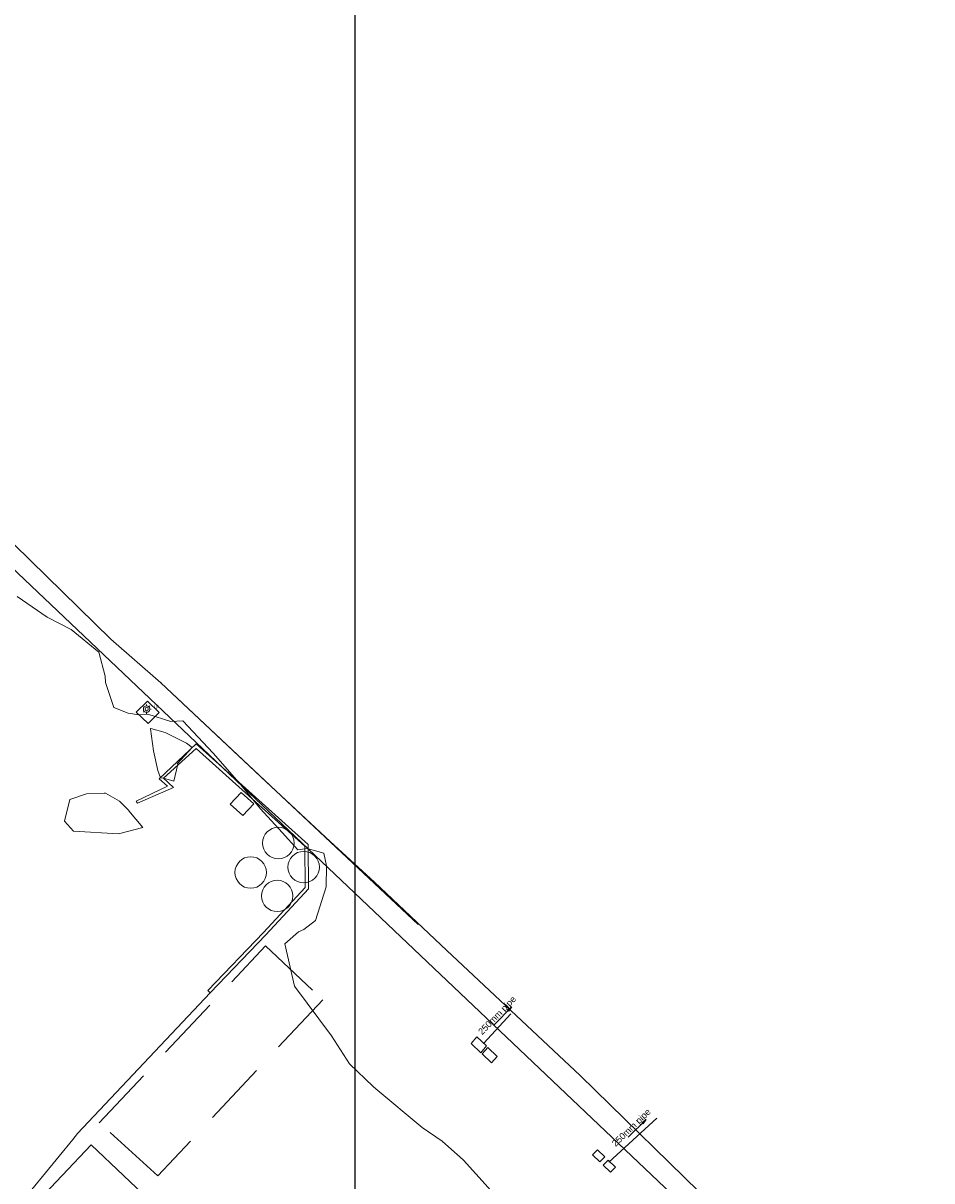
# Model space of a CAD drawing. Header units: millimetres. Extents: x -79464 to -76785, y -3788210 to -3782955.
# Tile 116 of 131: x -78771 to -78714, y -3783881 to -3783809. Entities that reach past the tile are written whole.
import ezdxf
from ezdxf.enums import TextEntityAlignment as Align

# ---------------------------------------------------------------- set-up
doc = ezdxf.new("R2010")
doc.units = ezdxf.units.MM
doc.header["$LTSCALE"] = 8
doc.header["$MEASUREMENT"] = 0
doc.linetypes.add('DASHED', pattern=[0.75, 0.5, -0.25])
for name, color, linetype in [('BUILDINGS', 7, 'Continuous'), ('COVERED PARKING', 7, 'Continuous'), ('EDGE OF CONCRETE', 7, 'Continuous'), ('ELECTRICAL', 7, 'Continuous'), ('GCONTOUR1', 7, 'Continuous'), ('GRID', 7, 'Continuous'), ('JOJO TANKS', 7, 'Continuous'), ('LEGEND', 7, 'Continuous'), ('MCONTOUR1', 7, 'Continuous'), ('PIER', 7, 'Continuous'), ('SG GIS CADASTRAL', 7, 'Continuous'), ('STORMWATER MANHOLE', 7, 'Continuous'), ('WALL', 7, 'Continuous')]:
    doc.layers.add(name, color=color, linetype=linetype)
doc.styles.add('Arial Unicode MS', font='arial.ttf', dxfattribs={"height": 1})
doc.styles.add('Style-Arial', font='arial.ttf')

msp = doc.modelspace()

# ---------------------------------------------------------------- linework, layer by layer
at = {"layer": 'BUILDINGS', "color": 6, "lineweight": 15}
for p, q in [((-78766.34, -3783878.59, 5.7), (-78783.45, -3783896.65, 5.41)), ((-78756.7, -3783887.72, 5.47), (-78766.34, -3783878.59, 5.7))]:
    msp.add_line(p, q, dxfattribs=at)
at = {"layer": 'COVERED PARKING', "color": 3, "linetype": 'DASHED', "lineweight": 15}
for p, q in [((-78765.84, -3783877.23, 4.86), (-78755.54, -3783866.25, 5.08)), ((-78755.54, -3783866.25, 5.08), (-78752, -3783869.59, 4.73)), ((-78752, -3783869.59, 4.73), (-78762.21, -3783880.52, 5.09)), ((-78762.21, -3783880.52, 5.09), (-78765.84, -3783877.23, 4.86))]:
    msp.add_line(p, q, dxfattribs=at)
at = {"layer": 'EDGE OF CONCRETE', "color": 252, "lineweight": 15}
for p, q in [((-78773.886, -3783838.671, 2.456), (-78765.116, -3783847.249, 2.485)), ((-78765.116, -3783847.249, 2.485), (-78762.026, -3783849.942, 2.438)), ((-78746.082, -3783864.936, 2.384), (-78762.026, -3783849.942, 2.438)), ((-78762.847, -3783851.083, 2.524), (-78763.546, -3783851.775, 2.686)), ((-78762.847, -3783851.083, 2.686), (-78762.121, -3783851.787, 2.524)), ((-78762.82, -3783852.479, 2.524), (-78763.546, -3783851.775, 2.686)), ((-78762.82, -3783852.479, 2.686), (-78762.121, -3783851.787, 2.524)), ((-78757.729, -3783857.47, 2.524), (-78757.051, -3783856.75, 2.686)), ((-78756.263, -3783857.458, 2.524), (-78757.051, -3783856.75, 2.686)), ((-78757.729, -3783857.47, 2.686), (-78756.941, -3783858.178, 2.524)), ((-78756.263, -3783857.458, 2.686), (-78756.941, -3783858.178, 2.524))]:
    msp.add_line(p, q, dxfattribs=at)
at = {"layer": 'EDGE OF CONCRETE', "color": 252, "lineweight": 0}
msp.add_point((-78762.026, -3783849.942, 2.438), dxfattribs=at)
at = {"layer": 'ELECTRICAL', "color": 7, "lineweight": 18}
for p, q in [((-78763.041, -3783851.727, 2.563), (-78763.108, -3783851.778, 2.563)), ((-78762.706, -3783851.376, 2.563), (-78762.765, -3783851.435, 2.563)), ((-78762.706, -3783851.577, 2.563), (-78762.623, -3783851.577, 2.563))]:
    msp.add_line(p, q, dxfattribs=at)
at = {"layer": 'ELECTRICAL', "color": 216, "lineweight": 15}
for p, q in [((-78767.482, -3783878.251, 2.977), (-78767.181, -3783877.884, 2.852)), ((-78770.015, -3783881.347, 2.952), (-78767.482, -3783878.251, 2.852))]:
    msp.add_line(p, q, dxfattribs=at)
at = {"layer": 'ELECTRICAL', "color": 7, "lineweight": 18}
msp.add_circle((-78762.907, -3783851.577, 2.563), 0.201, dxfattribs=at)
at = {"layer": 'ELECTRICAL', "color": 1, "lineweight": 18}
msp.add_circle((-78762.907, -3783851.577, 2.563), 0.1, dxfattribs=at)
at = {"layer": 'GCONTOUR1', "color": 252, "lineweight": 9, "elevation": 2.5}
for points in [[(-78740.794, -3783882.286), (-78743.269, -3783879.547), (-78744.596, -3783878.362), (-78745.827, -3783877.517), (-78748.714, -3783875.112), (-78748.869, -3783874.974), (-78750.342, -3783873.557), (-78751.45, -3783871.825), (-78753.745, -3783868.756), (-78754.334, -3783866.12), (-78753.507, -3783865.386), (-78753.173, -3783865.233), (-78752.44, -3783864.672), (-78751.775, -3783862.592), (-78751.754, -3783861.284), (-78751.93, -3783860.506), (-78752.964, -3783860.227), (-78753.541, -3783860.305), (-78754.513, -3783859.233), (-78755.86, -3783857.76), (-78757.165, -3783856.14), (-78758.793, -3783854.301), (-78760.661, -3783852.314), (-78761.411, -3783852.35), (-78762.831, -3783851.901), (-78762.831, -3783851.901), (-78763.383, -3783851.933), (-78764.053, -3783851.825), (-78764.948, -3783851.472), (-78765.448, -3783849.92), (-78765.473, -3783849.526), (-78765.875, -3783848.04), (-78767.573, -3783846.642), (-78769.07, -3783845.872), (-78770.933, -3783844.608)], [(-78761.214, -3783856.037), (-78761.215, -3783856.037), (-78761.859, -3783855.852), (-78761.859, -3783855.851), (-78762.046, -3783855.835), (-78762.204, -3783855.378), (-78762.478, -3783854.161), (-78762.657, -3783852.809), (-78762.637, -3783852.778), (-78761.762, -3783853.028), (-78760.431, -3783853.686), (-78760.079, -3783853.955), (-78761.005, -3783854.968), (-78760.982, -3783854.985), (-78761.214, -3783856.037)]]:
    msp.add_lwpolyline(points, dxfattribs=at)
at = {"layer": 'GRID', "color": 9}
msp.add_lwpolyline([(-78750, -3783217.043), (-78750, -3784493.279)], dxfattribs=at)
at = {"layer": 'JOJO TANKS', "color": 137, "lineweight": 15}
for centre, radius in [((-78754.748, -3783859.882, 3.658), 0.976), ((-78753.176, -3783861.375, 3.658), 0.976), ((-78756.455, -3783861.706, 3.658), 0.977), ((-78754.816, -3783863.161, 3.658), 0.97)]:
    msp.add_circle(centre, radius, dxfattribs=at)
at = {"layer": 'LEGEND', "color": 7, "lineweight": 18}
for p, q in [((-78762.907, -3783851.293, 2.563), (-78762.907, -3783851.376, 2.563)), ((-78762.907, -3783851.778, 2.563), (-78762.907, -3783851.861, 2.563))]:
    msp.add_line(p, q, dxfattribs=at)
at = {"layer": 'MCONTOUR1', "color": 8, "lineweight": 9, "elevation": 3}
msp.add_lwpolyline([(-78763.137, -3783858.916), (-78763.138, -3783858.916), (-78764.646, -3783859.313), (-78767.436, -3783859.151), (-78767.995, -3783858.52), (-78767.659, -3783857.188), (-78766.627, -3783856.84), (-78765.54, -3783856.779), (-78765.462, -3783856.78), (-78764.596, -3783857.294), (-78764.018, -3783857.869), (-78764.002, -3783857.891), (-78763.137, -3783858.916)], dxfattribs=at)
at = {"layer": 'PIER', "color": 7, "lineweight": 15}
for p, q in [((-78765.116, -3783847.249, 2.485), (-78773.886, -3783838.671, 2.456)), ((-78762.026, -3783849.942, 2.438), (-78765.116, -3783847.249, 2.485)), ((-78755.494, -3783856.085, 2.384), (-78762.026, -3783849.942, 2.438)), ((-78751.54, -3783859.782, 2.383), (-78755.494, -3783856.085, 2.384)), ((-78748.788, -3783862.304, 2.357), (-78751.54, -3783859.782, 2.382)), ((-78744.315, -3783866.534, 2.34), (-78748.788, -3783862.304, 2.357)), ((-78736.045, -3783874.293, 2.29), (-78744.315, -3783866.534, 2.34)), ((-78717.74, -3783892.155, 2.32), (-78736.045, -3783874.293, 2.29))]:
    msp.add_line(p, q, dxfattribs=at)
at = {"layer": 'SG GIS CADASTRAL', "color": 7, "lineweight": 18}
msp.add_line((-78801.235, -3783814.347), (-78685.43, -3783924.294), dxfattribs=at)
at = {"layer": 'STORMWATER MANHOLE', "color": 216, "lineweight": 15}
for p, q in [((-78742.019, -3783872.295, 2.857), (-78740.35, -3783870.478)), ((-78742.453, -3783871.892, 2.851), (-78742.808, -3783872.312, 2.872)), ((-78742.453, -3783871.892, 2.872), (-78741.844, -3783872.457, 2.851)), ((-78742.199, -3783872.877, 2.851), (-78742.808, -3783872.312, 2.872)), ((-78742.199, -3783872.877, 2.872), (-78741.844, -3783872.457, 2.851)), ((-78741.774, -3783872.557, 2.872), (-78742.126, -3783872.945, 2.851)), ((-78741.774, -3783872.557, 2.851), (-78741.184, -3783873.121, 2.872)), ((-78741.536, -3783873.509, 2.872), (-78742.126, -3783872.945, 2.851)), ((-78741.536, -3783873.509, 2.851), (-78741.184, -3783873.121, 2.872)), ((-78734.263, -3783879.657), (-78731.297, -3783876.935)), ((-78734.978, -3783878.898, 2.872), (-78735.282, -3783879.211, 2.851)), ((-78734.828, -3783879.648, 2.872), (-78735.282, -3783879.211, 2.851)), ((-78734.978, -3783878.898, 2.851), (-78734.524, -3783879.335, 2.872)), ((-78734.828, -3783879.648, 2.851), (-78734.524, -3783879.335, 2.872)), ((-78734.32, -3783879.548, 2.851), (-78734.629, -3783879.844, 2.872)), ((-78734.169, -3783880.277, 2.851), (-78734.629, -3783879.844, 2.872)), ((-78734.32, -3783879.548, 2.872), (-78733.86, -3783879.981, 2.851)), ((-78734.169, -3783880.277, 2.872), (-78733.86, -3783879.981, 2.851))]:
    msp.add_line(p, q, dxfattribs=at)
for points in [[(-78741.374, -3783871.156), (-78740.284, -3783870.037), (-78740.469, -3783870.308), (-78740.539, -3783870.229), (-78740.284, -3783870.037)], [(-78733.08, -3783878.105), (-78731.951, -3783877.025), (-78732.146, -3783877.289), (-78732.213, -3783877.208), (-78731.951, -3783877.025)]]:
    msp.add_lwpolyline(points, dxfattribs=at)
at = {"layer": 'WALL', "color": 252, "lineweight": 15}
for p, q in [((-78759.846, -3783853.731, 2.537), (-78762.121, -3783855.906, 2.517)), ((-78759.845, -3783854.014, 2.537), (-78761.866, -3783855.86, 2.517)), ((-78752.895, -3783859.978, 2.441), (-78759.846, -3783853.731, 2.537)), ((-78753.105, -3783860.072, 2.441), (-78759.845, -3783854.014, 2.537)), ((-78761.615, -3783856.365, 2.549), (-78763.551, -3783857.29, 2.557)), ((-78762.121, -3783855.906, 2.517), (-78761.615, -3783856.365, 2.549)), ((-78761.24, -3783856.444, 2.586), (-78761.866, -3783855.86, 2.502)), ((-78763.476, -3783857.399, 2.558), (-78761.24, -3783856.444, 2.586)), ((-78763.551, -3783857.29, 2.557), (-78763.476, -3783857.399, 2.558)), ((-78753.092, -3783862.633, 2.56), (-78753.105, -3783860.072, 2.441)), ((-78752.882, -3783862.715, 2.56), (-78752.895, -3783859.978, 2.441)), ((-78755.669, -3783865.427, 2.538), (-78753.092, -3783862.633, 2.56)), ((-78755.515, -3783865.569, 2.538), (-78752.882, -3783862.715, 2.56)), ((-78759.114, -3783869.022, 2.686), (-78755.667, -3783865.424, 2.538)), ((-78758.962, -3783869.167, 2.686), (-78755.515, -3783865.569, 2.538)), ((-78767.181, -3783877.884, 2.964), (-78758.962, -3783869.167, 2.686)), ((-78758.962, -3783869.167, 2.686), (-78759.114, -3783869.022, 2.686))]:
    msp.add_line(p, q, dxfattribs=at)

# ---------------------------------------------------------------- texts
at = {"layer": 'ELECTRICAL', "color": 7, "style": 'Arial Unicode MS', "width": 0.5}
msp.add_text('LP', height=0.2508, dxfattribs=at).set_placement((-78762.429, -3783851.637, 2.484), align=Align.BOTTOM_LEFT)
at = {"layer": 'STORMWATER MANHOLE', "color": 1, "style": 'Style-Arial'}
for rotation, p in [(46, (-78742.035, -3783871.885, 2.309)), (44, (-78733.765, -3783878.811, 2.292))]:
    msp.add_text('250mm pipe', height=0.4, rotation=rotation, dxfattribs=at).set_placement(p, align=Align.BOTTOM_LEFT)

doc.saveas('drawing.dxf')
